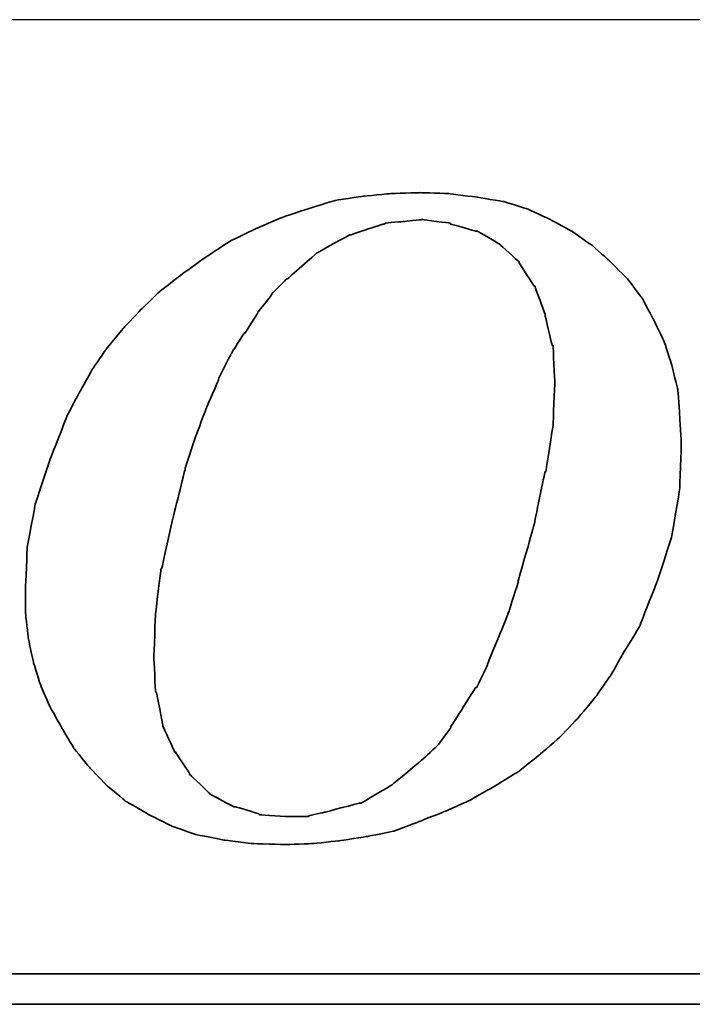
# Model space of a CAD drawing. Header units: millimetres. Extents: x 748 to 1024, y 329 to 423.
# Tile 39 of 47: x 953.034 to 953.814, y 354.893 to 356.035. Entities that reach past the tile are written whole.
import ezdxf

# ---------------------------------------------------------------- set-up
doc = ezdxf.new("R2010")
doc.units = ezdxf.units.MM
doc.header["$LTSCALE"] = 0.15
for name, color, linetype in [('DIM', 4, 'CONTINUOUS'), ('layer 1', 7, 'CONTINUOUS'), ('OUT', 3, 'CONTINUOUS')]:
    doc.layers.add(name, color=color, linetype=linetype)

# ---------------------------------------------------------------- blocks, each defined once
blk = doc.blocks.new('TBI MOTION logo(完整正式版)')
at = {"layer": 'layer 1', "color": 22, "lineweight": 35}
for points, knots in [([(35.79625, -6.98375), (35.79625, -6.98375), (36.23125, -7.43875), (36.23125, -7.43875), (36.23125, -7.43875), (36.23125, -7.43875), (36.75625, -7.87125), (36.75625, -7.87125), (36.75625, -7.87125), (36.75625, -7.87125), (37.33125, -8.20375), (37.33125, -8.20375), (37.33125, -8.20375), (37.33125, -8.20375), (37.95625, -8.51875), (37.95625, -8.51875), (37.95625, -8.51875), (37.95625, -8.51875), (38.62625, -8.75875), (38.62625, -8.75875), (38.62625, -8.75875), (38.62625, -8.75875), (39.37125, -8.90375), (39.37125, -8.90375), (39.37125, -8.90375), (39.37125, -8.90375), (40.14125, -8.99875), (40.14125, -8.99875), (40.14125, -8.99875), (40.14125, -8.99875), (41.02625, -9.02375), (41.02625, -9.02375), (41.02625, -9.02375), (41.02625, -9.02375), (41.74625, -8.99875), (41.74625, -8.99875), (41.74625, -8.99875), (41.74625, -8.99875), (42.46625, -8.92375), (42.46625, -8.92375), (42.46625, -8.92375), (42.46625, -8.92375), (43.21125, -8.80625), (43.21125, -8.80625), (43.21125, -8.80625), (43.21125, -8.80625), (43.93125, -8.66375), (43.93125, -8.66375), (43.93125, -8.66375), (43.93125, -8.66375), (44.62625, -8.39875), (44.62625, -8.39875), (44.62625, -8.39875), (44.62625, -8.39875), (45.29625, -8.13375), (45.29625, -8.13375), (45.29625, -8.13375), (45.29625, -8.13375), (45.94625, -7.84375), (45.94625, -7.84375), (45.94625, -7.84375), (45.94625, -7.84375), (46.61625, -7.46375), (46.61625, -7.46375), (46.61625, -7.46375), (46.61625, -7.46375), (47.24125, -7.07875), (47.24125, -7.07875), (47.24125, -7.07875), (47.24125, -7.07875), (47.81625, -6.62375), (47.81625, -6.62375), (47.81625, -6.62375), (47.81625, -6.62375), (48.36875, -6.14375), (48.36875, -6.14375), (48.36875, -6.14375), (48.36875, -6.14375), (48.84625, -5.64125), (48.84625, -5.64125), (48.84625, -5.64125), (48.84625, -5.64125), (49.32625, -5.06375), (49.32625, -5.06375), (49.32625, -5.06375), (49.32625, -5.06375), (49.71125, -4.51374), (49.71125, -4.51374), (49.71125, -4.51374), (49.71125, -4.51374), (50.09625, -3.83874), (50.09625, -3.83874), (50.09625, -3.83874), (50.09625, -3.83874), (50.48125, -3.21374), (50.48125, -3.21374), (50.48125, -3.21374), (50.48125, -3.21374), (50.96125, -1.99125), (50.96125, -1.99125), (50.96125, -1.99125), (50.96125, -1.99125), (51.34375, -0.81875), (51.34375, -0.81875), (51.34375, -0.81875), (51.34375, -0.81875), (51.56125, 0.45624), (51.56125, 0.45624), (51.56125, 0.45624), (51.56125, 0.45624), (51.60625, 1.67624), (51.60625, 1.67624), (51.60625, 1.67624), (51.60625, 1.67624), (51.56125, 2.44625), (51.56125, 2.44625), (51.56125, 2.44625), (51.56125, 2.44625), (51.51125, 3.14125), (51.51125, 3.14125), (51.51125, 3.14125), (51.51125, 3.14125), (51.34375, 3.81125), (51.34375, 3.81125), (51.34375, 3.81125), (51.34375, 3.81125), (51.15125, 4.41125), (51.15125, 4.41125), (51.15125, 4.41125), (51.15125, 4.41125), (50.86125, 5.01125), (50.86125, 5.01125), (50.86125, 5.01125), (50.86125, 5.01125), (50.55125, 5.58875), (50.55125, 5.58875), (50.55125, 5.58875), (50.55125, 5.58875), (50.16625, 6.09125), (50.16625, 6.09125), (50.16625, 6.09125), (50.16625, 6.09125), (49.71125, 6.54875), (49.71125, 6.54875), (49.71125, 6.54875), (49.71125, 6.54875), (49.23125, 6.98125), (49.23125, 6.98125), (49.23125, 6.98125), (49.23125, 6.98125), (48.67875, 7.36625), (48.67875, 7.36625), (48.67875, 7.36625), (48.67875, 7.36625), (48.10375, 7.67625), (48.10375, 7.67625), (48.10375, 7.67625), (48.10375, 7.67625), (47.48125, 7.96375), (47.48125, 7.96375), (47.48125, 7.96375), (47.48125, 7.96375), (46.85625, 8.15625), (46.85625, 8.15625), (46.85625, 8.15625), (46.85625, 8.15625), (46.13625, 8.27624), (46.13625, 8.27624), (46.13625, 8.27624), (46.13625, 8.27624), (45.39125, 8.37125), (45.39125, 8.37125), (45.39125, 8.37125), (45.39125, 8.37125), (44.62625, 8.39624), (44.62625, 8.39624), (44.62625, 8.39624), (44.62625, 8.39624), (43.83625, 8.37125), (43.83625, 8.37125), (43.83625, 8.37125), (43.83625, 8.37125), (43.09125, 8.30125), (43.09125, 8.30125), (43.09125, 8.30125), (43.09125, 8.30125), (42.32125, 8.18125), (42.32125, 8.18125), (42.32125, 8.18125), (42.32125, 8.18125), (41.62875, 7.96375), (41.62875, 7.96375), (41.62875, 7.96375), (41.62875, 7.96375), (40.90625, 7.72625), (40.90625, 7.72625), (40.90625, 7.72625), (40.90625, 7.72625), (40.23624, 7.43625), (40.23624, 7.43625), (40.23624, 7.43625), (40.23624, 7.43625), (39.54124, 7.10125), (39.54124, 7.10125), (39.54124, 7.10125), (39.54124, 7.10125), (38.91625, 6.69125), (38.91625, 6.69125), (38.91625, 6.69125), (38.91625, 6.69125), (38.31625, 6.26125), (38.31625, 6.26125), (38.31625, 6.26125), (38.31625, 6.26125), (37.69125, 5.78125), (37.69125, 5.78125), (37.69125, 5.78125), (37.69125, 5.78125), (37.18625, 5.30125), (37.18625, 5.30125), (37.18625, 5.30125), (37.18625, 5.30125), (36.70625, 4.79624), (36.70625, 4.79624), (36.70625, 4.79624), (36.70625, 4.79624), (36.23125, 4.22125), (36.23125, 4.22125), (36.23125, 4.22125), (36.23125, 4.22125), (35.87124, 3.69375), (35.87124, 3.69375), (35.87124, 3.69375), (35.87124, 3.69375), (35.53125, 3.09125), (35.53125, 3.09125), (35.53125, 3.09125), (35.53125, 3.09125), (35.19875, 2.47125), (35.19875, 2.47125), (35.19875, 2.47125), (35.19875, 2.47125), (34.71625, 1.24625), (34.71625, 1.24625), (34.71625, 1.24625), (34.71625, 1.24625), (34.33125, 0.06874), (34.33125, 0.06874), (34.33125, 0.06874), (34.33125, 0.06874), (34.11625, -1.07875), (34.11625, -1.07875), (34.11625, -1.07875), (34.11625, -1.07875), (34.07125, -2.15875), (34.07125, -2.15875), (34.07125, -2.15875), (34.07125, -2.15875), (34.07125, -2.85375), (34.07125, -2.85375), (34.07125, -2.85375), (34.07125, -2.85375), (34.14125, -3.50375), (34.14125, -3.50375), (34.14125, -3.50375), (34.14125, -3.50375), (34.28625, -4.17375), (34.28625, -4.17375), (34.28625, -4.17375), (34.28625, -4.17375), (34.47625, -4.77624), (34.47625, -4.77624), (34.47625, -4.77624), (34.47625, -4.77624), (34.71625, -5.32625), (34.71625, -5.32625), (34.71625, -5.32625), (34.71625, -5.32625), (35.05375, -5.92875), (35.05375, -5.92875), (35.05375, -5.92875), (35.05375, -5.92875), (35.36375, -6.45375), (35.36375, -6.45375), (35.36375, -6.45375), (35.36375, -6.45375), (35.79625, -6.98375), (35.79625, -6.98375)], [0, 0, 0, 0, 0.01388889, 0.01388889, 0.01388889, 0.0138889, 0.02777778, 0.02777778, 0.02777778, 0.02777779, 0.04166667, 0.04166667, 0.04166667, 0.04166668, 0.05555556, 0.05555556, 0.05555556, 0.05555557, 0.06944444, 0.06944444, 0.06944444, 0.06944445, 0.08333333, 0.08333333, 0.08333333, 0.08333334, 0.09722222, 0.09722222, 0.09722222, 0.09722223, 0.11111111, 0.11111111, 0.11111111, 0.11111112, 0.125, 0.125, 0.125, 0.12500001, 0.13888889, 0.13888889, 0.13888889, 0.1388889, 0.15277778, 0.15277778, 0.15277778, 0.15277779, 0.16666667, 0.16666667, 0.16666667, 0.16666668, 0.18055556, 0.18055556, 0.18055556, 0.18055557, 0.19444444, 0.19444444, 0.19444444, 0.19444445, 0.20833333, 0.20833333, 0.20833333, 0.20833334, 0.22222222, 0.22222222, 0.22222222, 0.22222223, 0.23611111, 0.23611111, 0.23611111, 0.23611112, 0.25, 0.25, 0.25, 0.25000001, 0.26388889, 0.26388889, 0.26388889, 0.2638889, 0.27777778, 0.27777778, 0.27777778, 0.27777779, 0.29166667, 0.29166667, 0.29166667, 0.29166668, 0.30555556, 0.30555556, 0.30555556, 0.30555557, 0.31944444, 0.31944444, 0.31944444, 0.31944445, 0.33333333, 0.33333333, 0.33333333, 0.33333334, 0.34722222, 0.34722222, 0.34722222, 0.34722223, 0.36111111, 0.36111111, 0.36111111, 0.36111112, 0.375, 0.375, 0.375, 0.37500001, 0.38888889, 0.38888889, 0.38888889, 0.3888889, 0.40277778, 0.40277778, 0.40277778, 0.40277779, 0.41666667, 0.41666667, 0.41666667, 0.41666668, 0.43055556, 0.43055556, 0.43055556, 0.43055557, 0.44444444, 0.44444444, 0.44444444, 0.44444445, 0.45833333, 0.45833333, 0.45833333, 0.45833334, 0.47222222, 0.47222222, 0.47222222, 0.47222223, 0.48611111, 0.48611111, 0.48611111, 0.48611112, 0.5, 0.5, 0.5, 0.50000001, 0.51388889, 0.51388889, 0.51388889, 0.5138889, 0.52777778, 0.52777778, 0.52777778, 0.52777779, 0.54166667, 0.54166667, 0.54166667, 0.54166668, 0.55555556, 0.55555556, 0.55555556, 0.55555557, 0.56944444, 0.56944444, 0.56944444, 0.56944445, 0.58333333, 0.58333333, 0.58333333, 0.58333334, 0.59722222, 0.59722222, 0.59722222, 0.59722223, 0.61111111, 0.61111111, 0.61111111, 0.61111112, 0.625, 0.625, 0.625, 0.62500001, 0.63888889, 0.63888889, 0.63888889, 0.6388889, 0.65277778, 0.65277778, 0.65277778, 0.65277779, 0.66666667, 0.66666667, 0.66666667, 0.66666668, 0.68055556, 0.68055556, 0.68055556, 0.68055557, 0.69444444, 0.69444444, 0.69444444, 0.69444445, 0.70833333, 0.70833333, 0.70833333, 0.70833334, 0.72222222, 0.72222222, 0.72222222, 0.72222223, 0.73611111, 0.73611111, 0.73611111, 0.73611112, 0.75, 0.75, 0.75, 0.75000001, 0.76388889, 0.76388889, 0.76388889, 0.7638889, 0.77777778, 0.77777778, 0.77777778, 0.77777779, 0.79166667, 0.79166667, 0.79166667, 0.79166668, 0.80555556, 0.80555556, 0.80555556, 0.80555557, 0.81944444, 0.81944444, 0.81944444, 0.81944445, 0.83333333, 0.83333333, 0.83333333, 0.83333334, 0.84722222, 0.84722222, 0.84722222, 0.84722223, 0.86111111, 0.86111111, 0.86111111, 0.86111112, 0.875, 0.875, 0.875, 0.87500001, 0.88888889, 0.88888889, 0.88888889, 0.8888889, 0.90277778, 0.90277778, 0.90277778, 0.90277779, 0.91666667, 0.91666667, 0.91666667, 0.91666668, 0.93055556, 0.93055556, 0.93055556, 0.93055557, 0.94444444, 0.94444444, 0.94444444, 0.94444445, 0.95833333, 0.95833333, 0.95833333, 0.95833334, 0.97222222, 0.97222222, 0.97222222, 0.97222223, 0.98611111, 0.98611111, 0.98611111, 0.98611112, 1, 1, 1, 1]), ([(38.33875, 1.03124), (38.33875, 1.03124), (38.62625, 1.89625), (38.62625, 1.89625), (38.62625, 1.89625), (38.62625, 1.89625), (38.91625, 2.66375), (38.91625, 2.66375), (38.91625, 2.66375), (38.91625, 2.66375), (39.22625, 3.38125), (39.22625, 3.38125), (39.22625, 3.38125), (39.22625, 3.38125), (39.22625, 3.40624), (39.22625, 3.40624), (39.22625, 3.40624), (39.22625, 3.40624), (39.56124, 4.07624), (39.56124, 4.07624), (39.56124, 4.07624), (39.56124, 4.07624), (39.92125, 4.65125), (39.92125, 4.65125), (39.92125, 4.65125), (39.92125, 4.65125), (39.94625, 4.65125), (39.94625, 4.65125), (39.94625, 4.65125), (39.94625, 4.65125), (40.28125, 5.17875), (40.28125, 5.17875), (40.28125, 5.17875), (40.28125, 5.17875), (40.28125, 5.20375), (40.28125, 5.20375), (40.28125, 5.20375), (40.28125, 5.20375), (40.66875, 5.68625), (40.66875, 5.68625), (40.66875, 5.68625), (40.66875, 5.68625), (40.66875, 5.70625), (40.66875, 5.70625), (40.66875, 5.70625), (40.66875, 5.70625), (41.05124, 6.09125), (41.05124, 6.09125), (41.05124, 6.09125), (41.05124, 6.09125), (41.07625, 6.09125), (41.07625, 6.09125), (41.07625, 6.09125), (41.07625, 6.09125), (41.84125, 6.76625), (41.84125, 6.76625), (41.84125, 6.76625), (41.84125, 6.76625), (41.86625, 6.78625), (41.86625, 6.78625), (41.86625, 6.78625), (41.86625, 6.78625), (42.73125, 7.26624), (42.73125, 7.26624), (42.73125, 7.26624), (42.73125, 7.26624), (42.75625, 7.26624), (42.75625, 7.26624), (42.75625, 7.26624), (42.75625, 7.26624), (43.18625, 7.41125), (43.18625, 7.41125), (43.18625, 7.41125), (43.18625, 7.41125), (43.64125, 7.55625), (43.64125, 7.55625), (43.64125, 7.55625), (43.64125, 7.55625), (43.66625, 7.55625), (43.66625, 7.55625), (43.66625, 7.55625), (43.66625, 7.55625), (43.69125, 7.58124), (43.69125, 7.58124), (43.69125, 7.58124), (43.69125, 7.58124), (44.19125, 7.62625), (44.19125, 7.62625), (44.19125, 7.62625), (44.19125, 7.62625), (44.67125, 7.67625), (44.67125, 7.67625), (44.67125, 7.67625), (44.67125, 7.67625), (44.69625, 7.67625), (44.69625, 7.67625), (44.69625, 7.67625), (44.69625, 7.67625), (45.41875, 7.58124), (45.41875, 7.58124), (45.41875, 7.58124), (45.41875, 7.58124), (45.44125, 7.55625), (45.44125, 7.55625), (45.44125, 7.55625), (45.44125, 7.55625), (46.11125, 7.36625), (46.11125, 7.36625), (46.11125, 7.36625), (46.11125, 7.36625), (46.13625, 7.36625), (46.13625, 7.36625), (46.13625, 7.36625), (46.13625, 7.36625), (46.15875, 7.36625), (46.15875, 7.36625), (46.15875, 7.36625), (46.15875, 7.36625), (46.73625, 7.02624), (46.73625, 7.02624), (46.73625, 7.02624), (46.73625, 7.02624), (46.76125, 7.00624), (46.76125, 7.00624), (46.76125, 7.00624), (46.76125, 7.00624), (47.24125, 6.57124), (47.24125, 6.57124), (47.24125, 6.57124), (47.24125, 6.57124), (47.26625, 6.54875), (47.26625, 6.54875), (47.26625, 6.54875), (47.26625, 6.54875), (47.26625, 6.52375), (47.26625, 6.52375), (47.26625, 6.52375), (47.26625, 6.52375), (47.67375, 5.89875), (47.67375, 5.89875), (47.67375, 5.89875), (47.67375, 5.89875), (47.69625, 5.89875), (47.69625, 5.89875), (47.69625, 5.89875), (47.69625, 5.89875), (47.69625, 5.87625), (47.69625, 5.87625), (47.69625, 5.87625), (47.69625, 5.87625), (47.96125, 5.15625), (47.96125, 5.15625), (47.96125, 5.15625), (47.96125, 5.15625), (47.96125, 5.13125), (47.96125, 5.13125), (47.96125, 5.13125), (47.96125, 5.13125), (48.15125, 4.31875), (48.15125, 4.31875), (48.15125, 4.31875), (48.15125, 4.31875), (48.17625, 4.31875), (48.17625, 4.31875), (48.17625, 4.31875), (48.17625, 4.31875), (48.17625, 4.29125), (48.17625, 4.29125), (48.17625, 4.29125), (48.17625, 4.29125), (48.22625, 3.33125), (48.22625, 3.33125), (48.22625, 3.33125), (48.22625, 3.33125), (48.22625, 3.30875), (48.22625, 3.30875), (48.22625, 3.30875), (48.22625, 3.30875), (48.17625, 2.20624), (48.17625, 2.20624), (48.17625, 2.20624), (48.17625, 2.20624), (48.17625, 2.18124), (48.17625, 2.18124), (48.17625, 2.18124), (48.17625, 2.18124), (47.98375, 0.93624), (47.98375, 0.93624), (47.98375, 0.93624), (47.98375, 0.93624), (47.96125, 0.93624), (47.96125, 0.93624), (47.96125, 0.93624), (47.96125, 0.93624), (47.67375, -0.45874), (47.67375, -0.45874), (47.67375, -0.45874), (47.67375, -0.45874), (47.24125, -1.99125), (47.24125, -1.99125), (47.24125, -1.99125), (47.24125, -1.99125), (47.24125, -2.01874), (47.24125, -2.01874), (47.24125, -2.01874), (47.24125, -2.01874), (47.00125, -2.78375), (47.00125, -2.78375), (47.00125, -2.78375), (47.00125, -2.78375), (46.71125, -3.50375), (46.71125, -3.50375), (46.71125, -3.50375), (46.71125, -3.50375), (46.42625, -4.19875), (46.42625, -4.19875), (46.42625, -4.19875), (46.42625, -4.19875), (46.42625, -4.22375), (46.42625, -4.22375), (46.42625, -4.22375), (46.42625, -4.22375), (46.13625, -4.82374), (46.13625, -4.82374), (46.13625, -4.82374), (46.13625, -4.82374), (46.11125, -4.82374), (46.11125, -4.82374), (46.11125, -4.82374), (46.11125, -4.82374), (45.77625, -5.35125), (45.77625, -5.35125), (45.77625, -5.35125), (45.77625, -5.35125), (45.44125, -5.87875), (45.44125, -5.87875), (45.44125, -5.87875), (45.44125, -5.87875), (45.44125, -5.90375), (45.44125, -5.90375), (45.44125, -5.90375), (45.44125, -5.90375), (45.10625, -6.35875), (45.10625, -6.35875), (45.10625, -6.35875), (45.10625, -6.35875), (45.08125, -6.38375), (45.08125, -6.38375), (45.08125, -6.38375), (45.08125, -6.38375), (44.69625, -6.74375), (44.69625, -6.74375), (44.69625, -6.74375), (44.69625, -6.74375), (43.88375, -7.41625), (43.88375, -7.41625), (43.88375, -7.41625), (43.88375, -7.41625), (43.85625, -7.43875), (43.85625, -7.43875), (43.85625, -7.43875), (43.85625, -7.43875), (43.04125, -7.91875), (43.04125, -7.91875), (43.04125, -7.91875), (43.04125, -7.91875), (43.01625, -7.91875), (43.01625, -7.91875), (43.01625, -7.91875), (43.01625, -7.91875), (42.99625, -7.91875), (42.99625, -7.91875), (42.99625, -7.91875), (42.99625, -7.91875), (42.08125, -8.15875), (42.08125, -8.15875), (42.08125, -8.15875), (42.08125, -8.15875), (41.65125, -8.25625), (41.65125, -8.25625), (41.65125, -8.25625), (41.65125, -8.25625), (41.62875, -8.27875), (41.62875, -8.27875), (41.62875, -8.27875), (41.62875, -8.27875), (41.60125, -8.27875), (41.60125, -8.27875), (41.60125, -8.27875), (41.60125, -8.27875), (41.12125, -8.27875), (41.12125, -8.27875), (41.12125, -8.27875), (41.12125, -8.27875), (40.35624, -8.23125), (40.35624, -8.23125), (40.35624, -8.23125), (40.35624, -8.23125), (40.33125, -8.23125), (40.33125, -8.23125), (40.33125, -8.23125), (40.33125, -8.23125), (40.30625, -8.20375), (40.30625, -8.20375), (40.30625, -8.20375), (40.30625, -8.20375), (39.68375, -8.01375), (39.68375, -8.01375), (39.68375, -8.01375), (39.68375, -8.01375), (39.66124, -8.01375), (39.66124, -8.01375), (39.66124, -8.01375), (39.66124, -8.01375), (39.63625, -8.01375), (39.63625, -8.01375), (39.63625, -8.01375), (39.63625, -8.01375), (39.01125, -7.67875), (39.01125, -7.67875), (39.01125, -7.67875), (39.01125, -7.67875), (38.98875, -7.65375), (38.98875, -7.65375), (38.98875, -7.65375), (38.98875, -7.65375), (38.48625, -7.17375), (38.48625, -7.17375), (38.48625, -7.17375), (38.48625, -7.17375), (38.45875, -7.14875), (38.45875, -7.14875), (38.45875, -7.14875), (38.45875, -7.14875), (38.45875, -7.12875), (38.45875, -7.12875), (38.45875, -7.12875), (38.45875, -7.12875), (38.07625, -6.54875), (38.07625, -6.54875), (38.07625, -6.54875), (38.07625, -6.54875), (38.05125, -6.54875), (38.05125, -6.54875), (38.05125, -6.54875), (38.05125, -6.54875), (38.05125, -6.52875), (38.05125, -6.52875), (38.05125, -6.52875), (38.05125, -6.52875), (37.74125, -5.85375), (37.74125, -5.85375), (37.74125, -5.85375), (37.74125, -5.85375), (37.74125, -5.82875), (37.74125, -5.82875), (37.74125, -5.82875), (37.74125, -5.82875), (37.57375, -4.96875), (37.57375, -4.96875), (37.57375, -4.96875), (37.57375, -4.96875), (37.54625, -4.94375), (37.54625, -4.94375), (37.54625, -4.94375), (37.54625, -4.94375), (37.50125, -4.03375), (37.50125, -4.03375), (37.50125, -4.03375), (37.50125, -4.03375), (37.50125, -4.00875), (37.50125, -4.00875), (37.50125, -4.00875), (37.50125, -4.00875), (37.54625, -2.85375), (37.54625, -2.85375), (37.54625, -2.85375), (37.54625, -2.85375), (37.69125, -1.65875), (37.69125, -1.65875), (37.69125, -1.65875), (37.69125, -1.65875), (37.71624, -1.63375), (37.71624, -1.63375), (37.71624, -1.63375), (37.71624, -1.63375), (38.00375, -0.33875), (38.00375, -0.33875), (38.00375, -0.33875), (38.00375, -0.33875), (38.33875, 1.00624), (38.33875, 1.00624), (38.33875, 1.00624), (38.33875, 1.00624), (38.33875, 1.03124), (38.33875, 1.03124)], [0, 0, 0, 0, 0.01010101, 0.01010101, 0.01010101, 0.01010102, 0.02020202, 0.02020202, 0.02020202, 0.02020203, 0.03030303, 0.03030303, 0.03030303, 0.03030304, 0.04040404, 0.04040404, 0.04040404, 0.04040405, 0.05050505, 0.05050505, 0.05050505, 0.05050506, 0.06060606, 0.06060606, 0.06060606, 0.06060607, 0.07070707, 0.07070707, 0.07070707, 0.07070708, 0.08080808, 0.08080808, 0.08080808, 0.08080809, 0.09090909, 0.09090909, 0.09090909, 0.0909091, 0.1010101, 0.1010101, 0.1010101, 0.10101011, 0.11111111, 0.11111111, 0.11111111, 0.11111112, 0.12121212, 0.12121212, 0.12121212, 0.12121213, 0.13131313, 0.13131313, 0.13131313, 0.13131314, 0.14141414, 0.14141414, 0.14141414, 0.14141415, 0.15151515, 0.15151515, 0.15151515, 0.15151516, 0.16161616, 0.16161616, 0.16161616, 0.16161617, 0.17171717, 0.17171717, 0.17171717, 0.17171718, 0.18181818, 0.18181818, 0.18181818, 0.18181819, 0.19191919, 0.19191919, 0.19191919, 0.1919192, 0.2020202, 0.2020202, 0.2020202, 0.20202021, 0.21212121, 0.21212121, 0.21212121, 0.21212122, 0.22222222, 0.22222222, 0.22222222, 0.22222223, 0.23232323, 0.23232323, 0.23232323, 0.23232324, 0.24242424, 0.24242424, 0.24242424, 0.24242425, 0.25252525, 0.25252525, 0.25252525, 0.25252526, 0.26262626, 0.26262626, 0.26262626, 0.26262627, 0.27272727, 0.27272727, 0.27272727, 0.27272728, 0.28282828, 0.28282828, 0.28282828, 0.28282829, 0.29292929, 0.29292929, 0.29292929, 0.2929293, 0.3030303, 0.3030303, 0.3030303, 0.30303031, 0.31313131, 0.31313131, 0.31313131, 0.31313132, 0.32323232, 0.32323232, 0.32323232, 0.32323233, 0.33333333, 0.33333333, 0.33333333, 0.33333334, 0.34343434, 0.34343434, 0.34343434, 0.34343435, 0.35353535, 0.35353535, 0.35353535, 0.35353536, 0.36363636, 0.36363636, 0.36363636, 0.36363637, 0.37373737, 0.37373737, 0.37373737, 0.37373738, 0.38383838, 0.38383838, 0.38383838, 0.38383839, 0.39393939, 0.39393939, 0.39393939, 0.3939394, 0.4040404, 0.4040404, 0.4040404, 0.40404041, 0.41414141, 0.41414141, 0.41414141, 0.41414142, 0.42424242, 0.42424242, 0.42424242, 0.42424243, 0.43434343, 0.43434343, 0.43434343, 0.43434344, 0.44444444, 0.44444444, 0.44444444, 0.44444445, 0.45454545, 0.45454545, 0.45454545, 0.45454546, 0.46464646, 0.46464646, 0.46464646, 0.46464647, 0.47474747, 0.47474747, 0.47474747, 0.47474748, 0.48484848, 0.48484848, 0.48484848, 0.48484849, 0.49494949, 0.49494949, 0.49494949, 0.4949495, 0.50505051, 0.50505051, 0.50505051, 0.50505052, 0.51515152, 0.51515152, 0.51515152, 0.51515153, 0.52525253, 0.52525253, 0.52525253, 0.52525254, 0.53535354, 0.53535354, 0.53535354, 0.53535355, 0.54545455, 0.54545455, 0.54545455, 0.54545456, 0.55555556, 0.55555556, 0.55555556, 0.55555557, 0.56565657, 0.56565657, 0.56565657, 0.56565658, 0.57575758, 0.57575758, 0.57575758, 0.57575759, 0.58585859, 0.58585859, 0.58585859, 0.5858586, 0.5959596, 0.5959596, 0.5959596, 0.59595961, 0.60606061, 0.60606061, 0.60606061, 0.60606062, 0.61616162, 0.61616162, 0.61616162, 0.61616163, 0.62626263, 0.62626263, 0.62626263, 0.62626264, 0.63636364, 0.63636364, 0.63636364, 0.63636365, 0.64646465, 0.64646465, 0.64646465, 0.64646466, 0.65656566, 0.65656566, 0.65656566, 0.65656567, 0.66666667, 0.66666667, 0.66666667, 0.66666668, 0.67676768, 0.67676768, 0.67676768, 0.67676769, 0.68686869, 0.68686869, 0.68686869, 0.6868687, 0.6969697, 0.6969697, 0.6969697, 0.69696971, 0.70707071, 0.70707071, 0.70707071, 0.70707072, 0.71717172, 0.71717172, 0.71717172, 0.71717173, 0.72727273, 0.72727273, 0.72727273, 0.72727274, 0.73737374, 0.73737374, 0.73737374, 0.73737375, 0.74747475, 0.74747475, 0.74747475, 0.74747476, 0.75757576, 0.75757576, 0.75757576, 0.75757577, 0.76767677, 0.76767677, 0.76767677, 0.76767678, 0.77777778, 0.77777778, 0.77777778, 0.77777779, 0.78787879, 0.78787879, 0.78787879, 0.7878788, 0.7979798, 0.7979798, 0.7979798, 0.79797981, 0.80808081, 0.80808081, 0.80808081, 0.80808082, 0.81818182, 0.81818182, 0.81818182, 0.81818183, 0.82828283, 0.82828283, 0.82828283, 0.82828284, 0.83838384, 0.83838384, 0.83838384, 0.83838385, 0.84848485, 0.84848485, 0.84848485, 0.84848486, 0.85858586, 0.85858586, 0.85858586, 0.85858587, 0.86868687, 0.86868687, 0.86868687, 0.86868688, 0.87878788, 0.87878788, 0.87878788, 0.87878789, 0.88888889, 0.88888889, 0.88888889, 0.8888889, 0.8989899, 0.8989899, 0.8989899, 0.89898991, 0.90909091, 0.90909091, 0.90909091, 0.90909092, 0.91919192, 0.91919192, 0.91919192, 0.91919193, 0.92929293, 0.92929293, 0.92929293, 0.92929294, 0.93939394, 0.93939394, 0.93939394, 0.93939395, 0.94949495, 0.94949495, 0.94949495, 0.94949496, 0.95959596, 0.95959596, 0.95959596, 0.95959597, 0.96969697, 0.96969697, 0.96969697, 0.96969698, 0.97979798, 0.97979798, 0.97979798, 0.97979799, 0.98989899, 0.98989899, 0.98989899, 0.989899, 1, 1, 1, 1]), ([(75.90875, -9.47875), (75.90875, -9.47875), (75.90875, -12.28625), (75.90875, -12.28625), (75.90875, -12.28625), (75.90875, -12.28625), (75.90875, -12.47875), (75.90875, -12.47875), (75.90875, -12.47875), (75.90875, -12.47875), (75.71625, -12.47875), (75.71625, -12.47875), (75.71625, -12.47875), (75.71625, -12.47875), (-88.32875, -12.47875), (-88.32875, -12.47875), (-88.32875, -12.47875), (-88.32875, -12.47875), (-88.32875, -13.29375), (-88.32875, -13.29375), (-88.32875, -13.29375), (-88.32875, -13.29375), (82.89125, -13.29375), (82.89125, -13.29375), (82.89125, -13.29375), (82.89125, -13.29375), (75.90875, -9.47875), (75.90875, -9.47875)], [0, 0, 0, 0, 0.14285714, 0.14285714, 0.14285714, 0.14285715, 0.28571429, 0.28571429, 0.28571429, 0.2857143, 0.42857143, 0.42857143, 0.42857143, 0.42857144, 0.57142857, 0.57142857, 0.57142857, 0.57142858, 0.71428571, 0.71428571, 0.71428571, 0.71428572, 0.85714286, 0.85714286, 0.85714286, 0.85714287, 1, 1, 1, 1])]:
    blk.add_open_spline(points, degree=3, knots=knots, dxfattribs=at)

msp = doc.modelspace()

# ---------------------------------------------------------------- linework, layer by layer
at = {"layer": 'OUT', "color": 7}
msp.add_line((945.0398, 356.0348), (955.5857, 356.0348), dxfattribs=at)

# ---------------------------------------------------------------- block references
at = {"layer": 'DIM', "color": 7, "xscale": 0.0433753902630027, "yscale": 0.0433753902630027, "zscale": 0.0433753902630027}
msp.add_blockref('TBI MOTION logo(完整正式版)', (951.563, 355.4701), dxfattribs=at)

doc.saveas('drawing.dxf')
